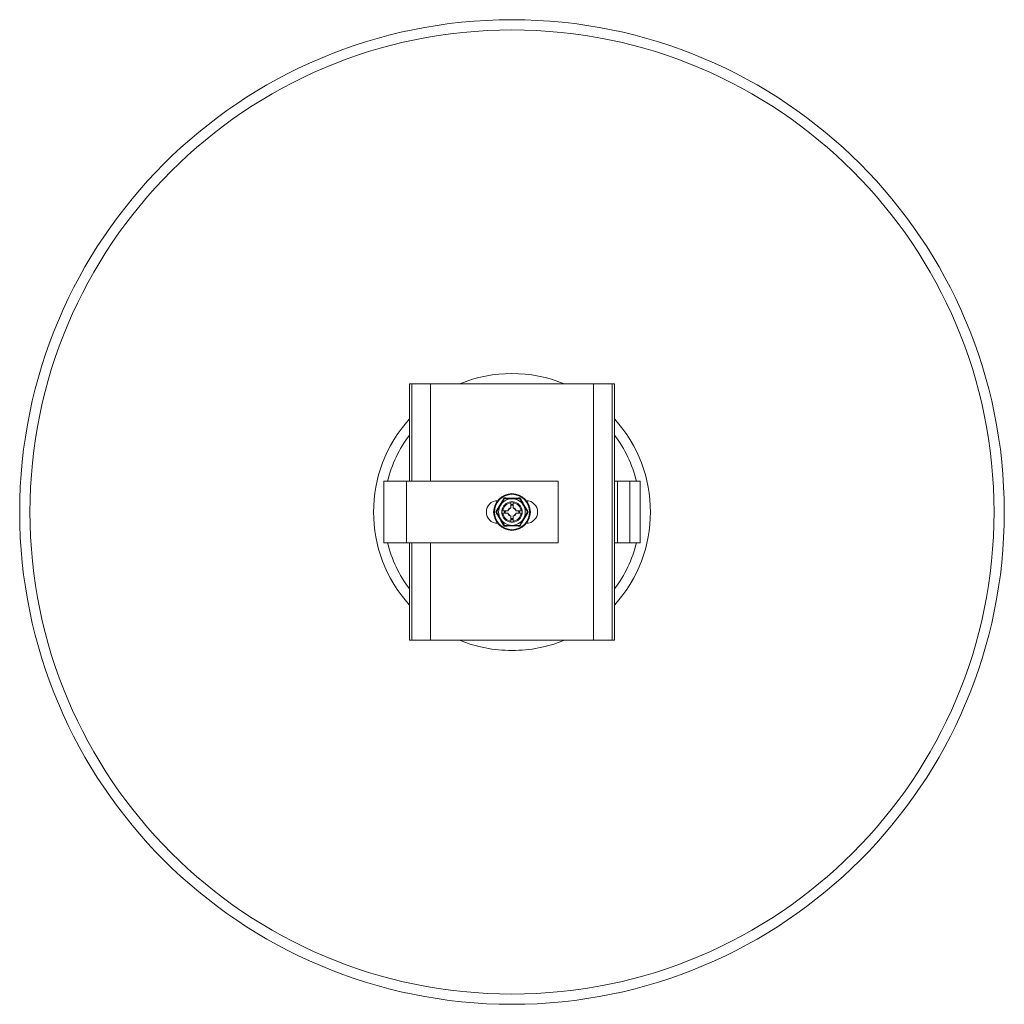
# Model space of a CAD drawing. Header units: millimetres. Extents: x 350 to 1728, y -323 to 1748.
# Tile 2 of 3: x 1248 to 1728, y 75 to 555. Entities that reach past the tile are written whole.
import ezdxf

# ---------------------------------------------------------------- set-up
doc = ezdxf.new("R2010")
doc.units = ezdxf.units.MM

msp = doc.modelspace()

# ---------------------------------------------------------------- linework, layer by layer
at = {"color": 7, "linetype": 'Continuous', "lineweight": 15}
for p, q in [((1437.68, 329.94), (1437.68, 377.44)), ((1437.68, 377.44), (1438.81, 377.44)), ((1438.81, 377.44), (1438.81, 329.94)), ((1438.81, 377.44), (1447.91, 377.44)), ((1447.91, 329.94), (1447.91, 377.44)), ((1527.46, 377.44), (1447.91, 377.44)), ((1527.46, 377.44), (1527.46, 252.44)), ((1527.46, 377.44), (1536.56, 377.44)), ((1536.56, 252.44), (1536.56, 377.44)), ((1536.56, 377.44), (1537.68, 377.44)), ((1537.68, 252.44), (1537.68, 377.44)), ((1425.18, 299.94), (1425.18, 329.94)), ((1425.18, 329.94), (1436.18, 329.94)), ((1436.18, 329.94), (1436.18, 299.94)), ((1510.18, 329.94), (1436.18, 329.94)), ((1510.18, 299.94), (1510.18, 329.94)), ((1539.18, 329.94), (1537.68, 329.94)), ((1539.18, 299.94), (1539.18, 329.94)), ((1539.18, 329.94), (1545.18, 329.94)), ((1545.18, 299.94), (1545.18, 329.94)), ((1550.18, 329.94), (1545.18, 329.94)), ((1550.18, 299.94), (1550.18, 329.94)), ((1487.18, 319.42), (1487.18, 316.99)), ((1488.18, 319.42), (1488.18, 316.99)), ((1485.63, 315.44), (1483.21, 315.44)), ((1485.63, 314.44), (1483.21, 314.44)), ((1487.18, 312.89), (1487.18, 310.47)), ((1488.18, 312.89), (1488.18, 310.47)), ((1492.16, 315.44), (1489.74, 315.44)), ((1492.16, 314.44), (1489.74, 314.44)), ((1436.18, 299.94), (1425.18, 299.94)), ((1510.18, 299.94), (1436.18, 299.94)), ((1437.68, 252.44), (1437.68, 299.94)), ((1438.81, 299.94), (1438.81, 252.44)), ((1447.91, 252.44), (1447.91, 299.94)), ((1539.18, 299.94), (1537.68, 299.94)), ((1545.18, 299.94), (1539.18, 299.94)), ((1550.18, 299.94), (1545.18, 299.94)), ((1437.68, 252.44), (1438.81, 252.44)), ((1438.81, 252.44), (1447.91, 252.44)), ((1527.46, 252.44), (1447.91, 252.44)), ((1527.46, 252.44), (1536.56, 252.44)), ((1536.56, 252.44), (1537.68, 252.44))]:
    msp.add_line(p, q, dxfattribs=at)
at = {"color": 8, "linetype": 'Continuous', "lineweight": 15}
for p, q in [((1487.18, 318.43), (1487.68, 318.47)), ((1487.68, 318.22), (1487.18, 318.18)), ((1487.68, 318.47), (1488.18, 318.43)), ((1488.18, 318.18), (1487.68, 318.22)), ((1487.18, 311.71), (1488.18, 311.71)), ((1488.18, 311.45), (1487.18, 311.45))]:
    msp.add_line(p, q, dxfattribs=at)
at = {"color": 8, "linetype": 'Continuous', "lineweight": 15, "flags": 128}
for points in [[(1484.2, 314.44), (1484.17, 314.65), (1484.2, 315.44)], [(1484.45, 315.44), (1484.42, 314.67), (1484.45, 314.44)], [(1490.92, 314.44), (1490.95, 314.67), (1490.92, 315.44)], [(1491.17, 315.44), (1491.2, 314.65), (1491.17, 314.44)]]:
    msp.add_lwpolyline(points, dxfattribs=at)
at = {"color": 7, "linetype": 'Continuous', "lineweight": 15}
for radius in [240, 235, 8.95, 8.54]:
    msp.add_circle((1487.68, 314.94), radius, dxfattribs=at)
for centre, radius, start, end in [((1487.68, 314.94), 67.5, 67.8084, 112.1916), ((1487.68, 314.94), 67.5, 137.7946, 222.2054), ((1487.68, 314.94), 67.5, 317.7946, 42.2054), ((1487.68, 314.94), 62.5, 143.1301, 166.1135), ((1487.68, 314.94), 62.5, 13.8865, 36.8699), ((1480.68, 314.94), 5.5, 90, 270), ((1487.68, 314.94), 6.5, 150, 210), ((1487.68, 314.94), 6.5, 90, 150), ((1487.68, 314.94), 5, 95.7392, 174.2608), ((1487.68, 314.94), 4.5, 96.3794, 173.6206), ((1487.68, 314.94), 2.11, 103.7004, 166.2996), ((1487.68, 314.94), 2.01, 104.4219, 165.6037), ((1487.68, 314.94), 6.5, 30, 90), ((1487.68, 314.94), 5, 5.7392, 84.2608), ((1487.68, 314.94), 4.5, 6.3794, 83.6206), ((1487.68, 314.94), 2.11, 13.7004, 76.2996), ((1487.68, 314.94), 2.01, 14.4192, 75.6168), ((1487.68, 314.94), 6.5, 330, 30), ((1494.68, 314.94), 5.5, 270, 90), ((1487.68, 314.94), 5, 185.7392, 264.2608), ((1487.68, 314.94), 4.5, 186.3794, 263.6206), ((1487.68, 314.94), 2.11, 193.7004, 256.2996), ((1487.68, 314.94), 2.01, 194.4178, 255.5917), ((1487.68, 314.94), 2.01, 284.3981, 345.6293), ((1487.68, 314.94), 5, 275.7392, 354.2608), ((1487.68, 314.94), 4.5, 276.3794, 353.6206), ((1487.68, 314.94), 2.11, 283.7004, 346.2996), ((1487.68, 314.94), 6.5, 210, 270), ((1487.68, 314.94), 6.5, 270, 330), ((1487.68, 314.94), 62.5, 193.8865, 216.8699), ((1487.68, 314.94), 62.5, 323.1301, 346.1135), ((1487.68, 314.94), 67.5, 247.8084, 270), ((1487.68, 314.94), 67.5, 270, 292.1916)]:
    msp.add_arc(centre, radius, start, end, dxfattribs=at)
for points, knots in [([(1479.79, 314.94), (1479.95, 315.21), (1480.75, 316.58), (1482.1, 318.88), (1483.23, 320.88), (1483.74, 321.78)], [0, 0, 0, 0, 0.120964, 0.606826, 1, 1, 1, 1]), ([(1483.93, 321.44), (1483.93, 321.45), (1483.92, 321.46), (1483.88, 321.53), (1483.82, 321.64), (1483.77, 321.73), (1483.74, 321.78), (1483.74, 321.78)], [0, 0, 0, 0, 0.236175, 0.471365, 0.732413, 0.993145, 1, 1, 1, 1]), ([(1483.74, 321.78), (1484.05, 321.78), (1485.63, 321.76), (1488.3, 321.75), (1490.6, 321.77), (1491.63, 321.78)], [0, 0, 0, 0, 0.120964, 0.606826, 1, 1, 1, 1]), ([(1491.63, 321.78), (1491.63, 321.78), (1491.6, 321.73), (1491.55, 321.64), (1491.49, 321.53), (1491.45, 321.46), (1491.44, 321.45), (1491.44, 321.44)], [0, 0, 0, 0, 0.006855, 0.267587, 0.528634, 0.763825, 1, 1, 1, 1]), ([(1491.63, 321.78), (1491.79, 321.51), (1492.57, 320.13), (1493.89, 317.82), (1495.06, 315.83), (1495.58, 314.94)], [0, 0, 0, 0, 0.120964, 0.606826, 1, 1, 1, 1]), ([(1480.18, 314.94), (1480.44, 315.4), (1480.97, 316.32), (1481.61, 317.43), (1481.98, 318.06), (1482.06, 318.19)], [0, 0, 0, 0, 0.4347939, 0.8798477, 1, 1, 1, 1]), ([(1482.06, 318.19), (1482.55, 319.05), (1483.19, 320.17), (1483.79, 321.2), (1483.93, 321.44)], [0, 0, 0, 0, 0.769007, 1, 1, 1, 1]), ([(1483.93, 321.44), (1484.46, 321.44), (1485.52, 321.44), (1486.8, 321.44), (1487.53, 321.44), (1487.68, 321.44)], [0, 0, 0, 0, 0.434794, 0.8798479, 1, 1, 1, 1]), ([(1487.18, 319.92), (1487.19, 319.92), (1487.2, 319.92), (1487.29, 319.93), (1487.41, 319.94), (1487.57, 319.94), (1487.74, 319.94), (1487.91, 319.94), (1488.05, 319.93), (1488.14, 319.92), (1488.18, 319.92), (1488.18, 319.92), (1488.18, 319.92)], [0, 0, 0, 0, 0.107012, 0.214003, 0.321328, 0.428883, 0.536067, 0.642876, 0.749873, 0.857331, 0.964821, 1, 1, 1, 1]), ([(1487.18, 319.92), (1487.18, 319.91), (1487.18, 319.9), (1487.18, 319.82), (1487.18, 319.69), (1487.18, 319.55), (1487.18, 319.45), (1487.18, 319.42)], [0, 0, 0, 0, 0.2132623, 0.4265022, 0.6401952, 0.8549246, 1, 1, 1, 1]), ([(1488.18, 318.54), (1488.18, 318.55), (1488.17, 318.56), (1488.08, 318.59), (1487.95, 318.61), (1487.79, 318.63), (1487.62, 318.63), (1487.46, 318.62), (1487.33, 318.6), (1487.23, 318.57), (1487.19, 318.55), (1487.19, 318.54), (1487.18, 318.54)], [0, 0, 0, 0, 0.107972, 0.21601, 0.324971, 0.433111, 0.538625, 0.642412, 0.747109, 0.854356, 0.963308, 1, 1, 1, 1]), ([(1487.18, 316.99), (1487.18, 316.98), (1487.18, 316.96), (1487.18, 316.93), (1487.18, 316.9), (1487.18, 316.89), (1487.18, 316.89), (1487.18, 316.89)], [0, 0, 0, 0, 0.209224, 0.418585, 0.625169, 0.825768, 1, 1, 1, 1]), ([(1487.68, 321.44), (1488.67, 321.44), (1489.96, 321.44), (1491.16, 321.44), (1491.44, 321.44)], [0, 0, 0, 0, 0.769007, 1, 1, 1, 1]), ([(1488.18, 319.42), (1488.18, 319.47), (1488.18, 319.59), (1488.18, 319.74), (1488.18, 319.85), (1488.18, 319.91), (1488.18, 319.92), (1488.18, 319.92)], [0, 0, 0, 0, 0.216243, 0.432518, 0.648093, 0.862491, 1, 1, 1, 1]), ([(1488.18, 316.89), (1488.18, 316.89), (1488.18, 316.89), (1488.18, 316.91), (1488.18, 316.93), (1488.18, 316.96), (1488.18, 316.98), (1488.18, 316.99)], [0, 0, 0, 0, 0.193096, 0.386111, 0.581165, 0.781618, 1, 1, 1, 1]), ([(1491.44, 321.44), (1491.6, 321.17), (1492.2, 320.13), (1492.84, 319.01), (1493.31, 318.19)], [0, 0, 0, 0, 0.263898, 1, 1, 1, 1]), ([(1493.31, 318.19), (1493.4, 318.05), (1493.99, 317.02), (1494.63, 315.92), (1495.15, 315.02), (1495.19, 314.94)], [0, 0, 0, 0, 0.127944, 0.927355, 1, 1, 1, 1]), ([(1480.18, 314.94), (1480.17, 314.94), (1480.16, 314.94), (1480.08, 314.94), (1479.95, 314.94), (1479.85, 314.94), (1479.79, 314.94), (1479.79, 314.94)], [0, 0, 0, 0, 0.236175, 0.471366, 0.732413, 0.993145, 1, 1, 1, 1]), ([(1483.74, 308.11), (1483.58, 308.38), (1482.8, 309.76), (1481.48, 312.07), (1480.31, 314.06), (1479.79, 314.94)], [0, 0, 0, 0, 0.120964, 0.606826, 1, 1, 1, 1]), ([(1480.18, 314.94), (1480.34, 314.67), (1480.94, 313.63), (1481.58, 312.51), (1482.06, 311.69)], [0, 0, 0, 0, 0.263898, 1, 1, 1, 1]), ([(1482.71, 314.44), (1482.71, 314.45), (1482.71, 314.45), (1482.7, 314.51), (1482.69, 314.63), (1482.69, 314.78), (1482.68, 314.94), (1482.69, 315.11), (1482.69, 315.26), (1482.7, 315.37), (1482.71, 315.43), (1482.71, 315.44), (1482.71, 315.44)], [0, 0, 0, 0, 0.072165, 0.17894, 0.286081, 0.393594, 0.500919, 0.607778, 0.714618, 0.821917, 0.929447, 1, 1, 1, 1]), ([(1483.21, 315.44), (1483.16, 315.44), (1483.04, 315.44), (1482.89, 315.44), (1482.78, 315.44), (1482.72, 315.44), (1482.71, 315.44), (1482.71, 315.44)], [0, 0, 0, 0, 0.216241, 0.432517, 0.648094, 0.862491, 1, 1, 1, 1]), ([(1482.71, 314.44), (1482.72, 314.44), (1482.73, 314.44), (1482.81, 314.44), (1482.94, 314.44), (1483.08, 314.44), (1483.17, 314.44), (1483.21, 314.44)], [0, 0, 0, 0, 0.2132621, 0.4265035, 0.6401932, 0.8549235, 1, 1, 1, 1]), ([(1484.09, 315.44), (1484.08, 315.44), (1484.07, 315.43), (1484.04, 315.34), (1484.02, 315.21), (1484, 315.05), (1484, 314.88), (1484.01, 314.72), (1484.03, 314.58), (1484.06, 314.49), (1484.08, 314.45), (1484.09, 314.44), (1484.09, 314.44)], [0, 0, 0, 0, 0.107972, 0.216009, 0.324971, 0.433111, 0.538625, 0.642413, 0.747109, 0.854356, 0.963308, 1, 1, 1, 1]), ([(1485.74, 315.44), (1485.74, 315.44), (1485.74, 315.44), (1485.72, 315.44), (1485.7, 315.44), (1485.67, 315.44), (1485.65, 315.44), (1485.63, 315.44)], [0, 0, 0, 0, 0.1930947, 0.3861069, 0.5811597, 0.7816175, 1, 1, 1, 1]), ([(1485.63, 314.44), (1485.65, 314.44), (1485.67, 314.44), (1485.7, 314.44), (1485.72, 314.44), (1485.74, 314.44), (1485.74, 314.44), (1485.74, 314.44)], [0, 0, 0, 0, 0.209227, 0.418584, 0.625171, 0.825768, 1, 1, 1, 1]), ([(1487.18, 312.99), (1487.18, 312.99), (1487.18, 313), (1487.18, 312.98), (1487.18, 312.96), (1487.18, 312.93), (1487.18, 312.9), (1487.18, 312.89)], [0, 0, 0, 0, 0.193096, 0.386111, 0.581165, 0.781618, 1, 1, 1, 1]), ([(1488.18, 312.89), (1488.18, 312.9), (1488.18, 312.93), (1488.18, 312.96), (1488.18, 312.98), (1488.18, 313), (1488.18, 312.99), (1488.18, 312.99)], [0, 0, 0, 0, 0.209224, 0.418585, 0.625169, 0.825768, 1, 1, 1, 1]), ([(1489.74, 315.44), (1489.72, 315.44), (1489.7, 315.44), (1489.67, 315.44), (1489.65, 315.44), (1489.63, 315.44), (1489.63, 315.44), (1489.63, 315.44)], [0, 0, 0, 0, 0.2092303, 0.41859, 0.6251651, 0.8257657, 1, 1, 1, 1]), ([(1489.63, 314.44), (1489.63, 314.44), (1489.63, 314.44), (1489.65, 314.44), (1489.67, 314.44), (1489.7, 314.44), (1489.72, 314.44), (1489.74, 314.44)], [0, 0, 0, 0, 0.193098, 0.386114, 0.581171, 0.781613, 1, 1, 1, 1]), ([(1491.28, 314.44), (1491.29, 314.45), (1491.3, 314.46), (1491.33, 314.55), (1491.35, 314.68), (1491.37, 314.84), (1491.37, 315), (1491.36, 315.17), (1491.34, 315.3), (1491.31, 315.4), (1491.29, 315.44), (1491.28, 315.44), (1491.28, 315.44)], [0, 0, 0, 0, 0.107973, 0.216009, 0.324971, 0.433111, 0.538625, 0.642413, 0.747109, 0.854356, 0.963308, 1, 1, 1, 1]), ([(1495.58, 314.94), (1495.42, 314.67), (1494.62, 313.31), (1493.27, 311.01), (1492.14, 309), (1491.63, 308.11)], [0, 0, 0, 0, 0.120964, 0.606826, 1, 1, 1, 1]), ([(1492.66, 315.44), (1492.65, 315.44), (1492.64, 315.44), (1492.56, 315.44), (1492.43, 315.44), (1492.29, 315.44), (1492.19, 315.44), (1492.16, 315.44)], [0, 0, 0, 0, 0.213263, 0.426503, 0.640197, 0.854928, 1, 1, 1, 1]), ([(1492.16, 314.44), (1492.21, 314.44), (1492.33, 314.44), (1492.48, 314.44), (1492.59, 314.44), (1492.65, 314.44), (1492.66, 314.44), (1492.66, 314.44)], [0, 0, 0, 0, 0.216242, 0.432518, 0.648092, 0.862491, 1, 1, 1, 1]), ([(1492.66, 315.44), (1492.66, 315.44), (1492.66, 315.43), (1492.67, 315.34), (1492.68, 315.21), (1492.68, 315.06), (1492.69, 314.89), (1492.68, 314.72), (1492.67, 314.58), (1492.66, 314.48), (1492.66, 314.45), (1492.66, 314.44), (1492.66, 314.44)], [0, 0, 0, 0, 0.107012, 0.214003, 0.321328, 0.428883, 0.536068, 0.642875, 0.749873, 0.857331, 0.964821, 1, 1, 1, 1]), ([(1495.19, 314.94), (1494.93, 314.49), (1494.39, 313.57), (1493.75, 312.46), (1493.39, 311.83), (1493.31, 311.69)], [0, 0, 0, 0, 0.4347937, 0.8798473, 1, 1, 1, 1]), ([(1495.58, 314.94), (1495.58, 314.94), (1495.52, 314.94), (1495.42, 314.94), (1495.29, 314.94), (1495.21, 314.94), (1495.2, 314.94), (1495.19, 314.94)], [0, 0, 0, 0, 0.0068546, 0.2675875, 0.5286355, 0.763824, 1, 1, 1, 1]), ([(1482.06, 311.69), (1482.14, 311.55), (1482.73, 310.52), (1483.37, 309.42), (1483.89, 308.52), (1483.93, 308.44)], [0, 0, 0, 0, 0.127944, 0.9273557, 1, 1, 1, 1]), ([(1483.93, 308.44), (1483.93, 308.44), (1483.92, 308.43), (1483.88, 308.35), (1483.82, 308.25), (1483.77, 308.16), (1483.74, 308.11), (1483.74, 308.11)], [0, 0, 0, 0, 0.236175, 0.471365, 0.732413, 0.993145, 1, 1, 1, 1]), ([(1491.63, 308.11), (1491.32, 308.11), (1489.74, 308.12), (1487.07, 308.13), (1484.77, 308.11), (1483.74, 308.11)], [0, 0, 0, 0, 0.120964, 0.606826, 1, 1, 1, 1]), ([(1487.68, 308.44), (1486.69, 308.44), (1485.41, 308.44), (1484.21, 308.44), (1483.93, 308.44)], [0, 0, 0, 0, 0.7690071, 1, 1, 1, 1]), ([(1487.18, 311.35), (1487.19, 311.34), (1487.2, 311.33), (1487.29, 311.3), (1487.42, 311.27), (1487.58, 311.26), (1487.75, 311.26), (1487.91, 311.27), (1488.04, 311.29), (1488.14, 311.32), (1488.18, 311.34), (1488.18, 311.34), (1488.18, 311.35)], [0, 0, 0, 0, 0.1079724, 0.2160089, 0.3249709, 0.4331123, 0.5386246, 0.6424141, 0.7471084, 0.8543563, 0.9633077, 1, 1, 1, 1]), ([(1487.18, 310.47), (1487.18, 310.41), (1487.18, 310.3), (1487.18, 310.15), (1487.18, 310.04), (1487.18, 309.98), (1487.18, 309.97), (1487.18, 309.97)], [0, 0, 0, 0, 0.216243, 0.432518, 0.648093, 0.862491, 1, 1, 1, 1]), ([(1488.18, 309.97), (1488.18, 309.97), (1488.17, 309.97), (1488.08, 309.96), (1487.96, 309.95), (1487.8, 309.94), (1487.63, 309.94), (1487.46, 309.95), (1487.32, 309.96), (1487.23, 309.96), (1487.19, 309.97), (1487.19, 309.97), (1487.18, 309.97)], [0, 0, 0, 0, 0.107012, 0.214004, 0.321329, 0.428882, 0.536068, 0.642874, 0.749873, 0.857331, 0.964821, 1, 1, 1, 1]), ([(1491.44, 308.44), (1490.91, 308.44), (1489.85, 308.44), (1488.57, 308.44), (1487.84, 308.44), (1487.68, 308.44)], [0, 0, 0, 0, 0.4347944, 0.8798478, 1, 1, 1, 1]), ([(1488.18, 309.97), (1488.18, 309.97), (1488.18, 309.98), (1488.18, 310.07), (1488.18, 310.2), (1488.18, 310.34), (1488.18, 310.43), (1488.18, 310.47)], [0, 0, 0, 0, 0.2132623, 0.4265022, 0.6401952, 0.8549246, 1, 1, 1, 1]), ([(1493.31, 311.69), (1492.82, 310.84), (1492.18, 309.72), (1491.58, 308.68), (1491.44, 308.44)], [0, 0, 0, 0, 0.769007, 1, 1, 1, 1]), ([(1491.63, 308.11), (1491.63, 308.11), (1491.6, 308.16), (1491.55, 308.25), (1491.49, 308.35), (1491.45, 308.43), (1491.44, 308.44), (1491.44, 308.44)], [0, 0, 0, 0, 0.006855, 0.267587, 0.528634, 0.763825, 1, 1, 1, 1])]:
    msp.add_open_spline(points, degree=3, knots=knots, dxfattribs=at)

doc.saveas('drawing.dxf')
